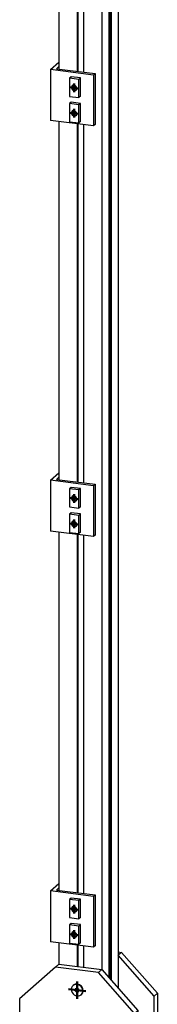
# Model space of a CAD drawing. Header units: millimetres. Extents: x 4464 to 5058, y 2900 to 3320.
# Tile 11 of 110: x 4519 to 4525, y 2975 to 3017. Entities that reach past the tile are written whole.
import ezdxf

# ---------------------------------------------------------------- set-up
doc = ezdxf.new("R2010")
doc.units = ezdxf.units.MM
doc.linetypes.add('STRICHPUNKT2', pattern=[18.5, 10, -4, 0.5, -4])
doc.layers.get('0').update_dxf_attribs({"linetype": 'CONTINUOUS'})
doc.layers.add('LE_ALL', color=7, linetype='CONTINUOUS', lineweight=50)
doc.layers.add('LE_RED', color=1, linetype='CONTINUOUS')

# ---------------------------------------------------------------- blocks, each defined once
blk = doc.blocks.new('Profiel 60x60_02880', base_point=(4520.62325692, 3064.25163737))
for p, q in [((4523.20119239, 3064.782084), (4523.20119237, 2975.36118016)), ((4520.62325692, 3064.25163737), (4520.6232569, 3015.10500074)), ((4521.42615423, 3064.15048181), (4521.42615422, 3015.00384519)), ((4521.44972446, 3064.14751224), (4521.44972444, 3015.00087562)), ((4522.49408561, 3064.15847444), (4522.49408559, 2976.16296389)), ((4522.79755227, 3064.42610687), (4522.79755225, 2975.81886504)), ((4522.83536477, 3064.45945437), (4522.83536475, 2975.77598969)), ((4522.89772573, 3064.51445156), (4522.89772571, 2975.70527901)), ((4521.69118829, 3064.11709066), (4521.69118828, 3014.97045404)), ((4520.6232569, 3012.83384331), (4520.6232569, 2997.34876379)), ((4521.42615422, 3012.73268776), (4521.42615421, 2997.24760824)), ((4521.44972444, 3012.72971819), (4521.44972444, 2997.24463867)), ((4521.69118828, 3012.69929661), (4521.69118828, 2997.21421709)), ((4520.6232569, 2995.07760636), (4520.6232569, 2979.5925191)), ((4521.42615421, 2994.97645081), (4521.42615421, 2979.49136355)), ((4521.44972444, 2994.97348124), (4521.44972444, 2979.48839398)), ((4521.69118828, 2994.94305966), (4521.69118827, 2979.45797239)), ((4520.62325689, 2977.32136167), (4520.62325689, 2976.39866615)), ((4521.42615421, 2977.22020612), (4521.42615421, 2976.29751059)), ((4521.44972443, 2977.21723655), (4521.44972443, 2976.29454102)), ((4521.69118827, 2977.18681497), (4521.69118827, 2976.26411944))]:
    blk.add_line(p, q)
blk = doc.blocks.new('Profiel 60x60_02879')
blk.add_blockref('Profiel 60x60_02880', (4520.62325692, 3064.25163737))
blk = doc.blocks.new('Plaatwerk D_ 12_02963', base_point=(4524.57479753, 2973.47081866))
for p, q in [((4523.34261373, 2976.91129536), (4523.20119237, 2976.78657345)), ((4524.90163764, 2975.14352841), (4524.76021628, 2975.0188065))]:
    blk.add_line(p, q)
for points in [[(4523.20119237, 2976.92911278), (4523.34261373, 2976.91129536), (4524.90163764, 2975.14352841), (4524.90163764, 2973.57218001), (4524.76021628, 2973.4474581)], [(4524.57479753, 2973.47081866), (4524.76021628, 2973.4474581), (4524.76021628, 2975.0188065), (4523.20119237, 2976.78657345)]]:
    blk.add_lwpolyline(points)
blk = doc.blocks.new('Plaatwerk D_ 12_02962')
blk.add_blockref('Plaatwerk D_ 12_02963', (4524.57479753, 2973.47081866))
blk = doc.blocks.new('Plaatwerk D_ 12_02965', base_point=(4521.21606255, 2975.504263))
for p, q in [((4520.48183554, 2976.27394423), (4520.62325689, 2976.39866615)), ((4520.62325689, 2976.39866615), (4522.49408559, 2976.16296389)), ((4522.35266423, 2976.03824197), (4522.49408559, 2976.16296389)), ((4522.49408559, 2976.16296389), (4524.0531095, 2974.39519693)), ((4523.91168814, 2974.27047502), (4524.0531095, 2974.39519693)), ((4524.0531095, 2974.39519693), (4524.0531095, 2972.82384853))]:
    blk.add_line(p, q)
blk.add_lwpolyline([(4523.91168814, 2972.69912662), (4523.91168814, 2974.27047502), (4522.35266423, 2976.03824197), (4520.48183554, 2976.27394423), (4518.92281163, 2974.89901438), (4518.92281163, 2973.32766598), (4523.91168814, 2972.69912662), (4524.0531095, 2972.82384853)])
blk.add_ellipse((4521.41724988, 2975.276138), major_axis=(0.20118734, -0.228125), ratio=0.8819171, start_param=0, end_param=6.28318531)
blk = doc.blocks.new('_02967', base_point=(4521.38189455, 2975.24495752))
at = {"layer": 'LE_ALL', "color": 1, "linetype": 'STRICHPUNKT2'}
for p, q in [((4521.41724988, 2975.276138), (4521.41724988, 2975.65718999)), ((4521.41724988, 2975.276138), (4521.03918659, 2975.3237695)), ((4521.38189455, 2975.24495752), (4521.45260522, 2975.30731848)), ((4521.41724988, 2975.276138), (4521.41724988, 2974.89508601)), ((4521.41724988, 2975.276138), (4521.79531318, 2975.2285065))]:
    blk.add_line(p, q, dxfattribs=at)
blk = doc.blocks.new('_02966')
blk.add_blockref('_02967', (4521.38189455, 2975.24495752))
blk = doc.blocks.new('Plaatwerk D_ 12_02964')
for name, p in [('Plaatwerk D_ 12_02965', (4521.21606255, 2975.504263)), ('_02966', (0, 0))]:
    blk.add_blockref(name, p)
blk = doc.blocks.new('Verzonken kopbout (DIN 7991_ISO 10642)-M8x20_02987', base_point=(4521.33929869, 2975.33131985))
for p, q in [((4521.25218017, 2975.48611575), (4521.24086646, 2975.476138)), ((4521.45260522, 2975.21659663), (4521.41724988, 2975.18541616)), ((4521.60494701, 2975.08611575), (4521.5936333, 2975.076138))]:
    blk.add_line(p, q)
blk.add_lwpolyline([(4521.33929869, 2975.33131985), (4521.33929869, 2975.240598), (4521.41724988, 2975.18541616), (4521.49520108, 2975.22095615), (4521.49520108, 2975.31167799), (4521.41724988, 2975.36685984)], close=True)
for points in [[(4521.37465403, 2975.34743927), (4521.37465403, 2975.27177848), (4521.33929869, 2975.240598)], [(4521.37465403, 2975.27177848), (4521.45260522, 2975.21659663), (4521.49520108, 2975.2360172)]]:
    blk.add_lwpolyline(points)
for centre, start_param, end_param in [((4521.42856359, 2975.28611575), 0, 3.14159265), ((4521.41724988, 2975.276138), 3.14159265, 6.28318531), ((4521.41724988, 2975.276138), 0, 3.14159265)]:
    blk.add_ellipse(centre, major_axis=(0.17638342, -0.2), ratio=0.8819171, start_param=start_param, end_param=end_param)
blk = doc.blocks.new('Verzonken kopbout (DIN 7991_ISO 10642)-M8x20_02986')
blk.add_blockref('Verzonken kopbout (DIN 7991_ISO 10642)-M8x20_02987', (4521.33929869, 2975.33131985))
blk = doc.blocks.new('Montage baluster_02985')
blk.add_blockref('Verzonken kopbout (DIN 7991_ISO 10642)-M8x20_02986', (0, 0))
blk = doc.blocks.new('Schoren + montage_02961')
for name in ['Plaatwerk D_ 12_02962', 'Plaatwerk D_ 12_02964', 'Montage baluster_02985']:
    blk.add_blockref(name, (0, 0))
blk = doc.blocks.new('Hoeklijn 60x60x6_03019', base_point=(4520.6232569, 3015.21190306))
for p, q in [((4520.2593995, 3015.0795728), (4520.2593995, 3012.87968504)), ((4522.1302282, 3014.84387054), (4522.1302282, 3012.64398278)), ((4522.20093888, 3014.9062315), (4522.20093887, 3012.70634373)), ((4522.1302282, 3012.64398278), (4520.2593995, 3012.87968504)), ((4522.20093887, 3012.70634373), (4522.1302282, 3012.64398278))]:
    blk.add_line(p, q)
blk.add_lwpolyline([(4520.6232569, 3015.21190306), (4520.51719305, 3015.11836353), (4522.20093888, 3014.9062315), (4522.1302282, 3014.84387054), (4520.2593995, 3015.0795728), (4520.6232569, 3015.40046487)])
blk = doc.blocks.new('Hoeklijn 60x60x6_03018')
blk.add_blockref('Hoeklijn 60x60x6_03019', (4520.6232569, 3015.21190306))
blk = doc.blocks.new('1011-2 Moerblok M8 SMALL_03022', base_point=(4521.32384864, 3014.40997298))
for p, q in [((4521.15945851, 3014.77340635), (4521.08874783, 3014.7110454)), ((4521.56480473, 3014.72233753), (4521.15945851, 3014.77340635)), ((4521.08874783, 3014.7110454), (4521.08874783, 3013.9253712)), ((4521.49409405, 3014.65997657), (4521.08874783, 3014.7110454)), ((4521.49409405, 3013.87430237), (4521.49409405, 3014.65997657)), ((4521.08874783, 3013.9253712), (4521.49409405, 3013.87430237)), ((4521.56480473, 3013.93666333), (4521.49409405, 3013.87430237))]:
    blk.add_line(p, q)
blk.add_lwpolyline([(4521.56480473, 3013.93666333), (4521.56480473, 3014.72233753), (4521.49409405, 3014.65997657)])
at = {"layer": 'LE_RED'}
for start_param, end_param in [(3.14159265, 6.283185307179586), (2.09317229, 3.14159265), (0, 0.52237596)]:
    blk.add_ellipse((4521.29142094, 3014.29267388), major_axis=(0.08819171, -0.1), ratio=0.8819171, start_param=start_param, end_param=end_param, dxfattribs=at)
blk = doc.blocks.new('DIN 13-M8_03024', base_point=(4521.21645799, 3014.37767388))
for start_param, end_param in [(3.14159265, 6.283185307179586), (0, 3.14159265)]:
    blk.add_ellipse((4521.29142094, 3014.29267388), major_axis=(0.07496294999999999, -0.08499999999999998), ratio=0.8819171, start_param=start_param, end_param=end_param)
at = {"layer": 'LE_RED'}
for start_param, end_param in [(3.14159265, 6.283185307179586), (2.09317229, 3.14159265), (0, 0.52237596)]:
    blk.add_ellipse((4521.29142094, 3014.29267388), major_axis=(0.08819171, -0.1), ratio=0.8819171, start_param=start_param, end_param=end_param, dxfattribs=at)
blk = doc.blocks.new('DIN 13-M8_03023')
blk.add_blockref('DIN 13-M8_03024', (4521.21645799, 3014.37767388))
blk = doc.blocks.new('_03026', base_point=(4521.26785072, 3014.2718869))
at = {"layer": 'LE_ALL', "color": 1, "linetype": 'STRICHPUNKT2'}
for q in [(4521.10433807, 3014.31624411), (4521.29142094, 3014.10411208), (4521.47850381, 3014.26910366)]:
    blk.add_line((4521.29142094, 3014.29267388), q, dxfattribs=at)
blk.add_lwpolyline([(4521.26785072, 3014.2718869), (4521.29142094, 3014.29267388), (4521.29142094, 3014.48123569)], dxfattribs=at)
blk = doc.blocks.new('_03025')
blk.add_blockref('_03026', (4521.26785072, 3014.2718869))
blk = doc.blocks.new('1011-2 Moerblok M8 SMALL_03021')
for name, p in [('1011-2 Moerblok M8 SMALL_03022', (4521.32384864, 3014.40997298)), ('_03025', (0, 0)), ('DIN 13-M8_03023', (0, 0))]:
    blk.add_blockref(name, p)
blk = doc.blocks.new('Zeskant tapbout-M8x16 (DIN 933)_03028', base_point=(4521.36983603, 3014.21088654))
blk.add_ellipse((4521.29849201, 3014.29890999), major_axis=(0.07496294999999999, -0.08499999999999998), ratio=0.8819171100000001, start_param=3.18877425, end_param=6.23600425)
blk = doc.blocks.new('GEWINDE_03030', base_point=(4521.19247839, 3014.31226645))
at = {"layer": 'LE_RED'}
for start_param, end_param in [(3.18877425, 3.92699083), (3.92699083, 6.2360043)]:
    blk.add_ellipse((4521.29849201, 3014.29890999), major_axis=(0.07496294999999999, -0.08499999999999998), ratio=0.8819171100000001, start_param=start_param, end_param=end_param, dxfattribs=at)
blk = doc.blocks.new('GEWINDE_03029')
blk.add_blockref('GEWINDE_03030', (4521.19247839, 3014.31226645))
blk = doc.blocks.new('Zeskant tapbout-M8x16 (DIN 933)_03027')
for name, p in [('Zeskant tapbout-M8x16 (DIN 933)_03028', (4521.36983603, 3014.21088654)), ('GEWINDE_03029', (0, 0))]:
    blk.add_blockref(name, p)
blk = doc.blocks.new('Montage scherm_03020')
for name in ['1011-2 Moerblok M8 SMALL_03021', 'Zeskant tapbout-M8x16 (DIN 933)_03027']:
    blk.add_blockref(name, (0, 0))
blk = doc.blocks.new('1011-2 Moerblok M8 SMALL_03033', base_point=(4521.32384864, 3013.3100291))
for p, q in [((4521.15945851, 3013.67346247), (4521.08874783, 3013.61110151)), ((4521.08874783, 3013.61110151), (4521.08874783, 3012.82542731)), ((4521.49409405, 3013.56003269), (4521.08874783, 3013.61110151)), ((4521.56480473, 3013.62239365), (4521.15945851, 3013.67346247)), ((4521.49409405, 3012.77435849), (4521.49409405, 3013.56003269)), ((4521.08874783, 3012.82542731), (4521.49409405, 3012.77435849)), ((4521.56480473, 3012.83671945), (4521.49409405, 3012.77435849))]:
    blk.add_line(p, q)
blk.add_lwpolyline([(4521.56480473, 3012.83671945), (4521.56480473, 3013.62239365), (4521.49409405, 3013.56003269)])
at = {"layer": 'LE_RED'}
for start_param, end_param in [(3.14159265, 6.283185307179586), (2.09317229, 3.14159265), (6.28318531, 6.805561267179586)]:
    blk.add_ellipse((4521.29142094, 3013.19273), major_axis=(0.08819171, -0.1), ratio=0.8819171, start_param=start_param, end_param=end_param, dxfattribs=at)
blk = doc.blocks.new('DIN 13-M8_03035', base_point=(4521.21645799, 3013.27773))
for start_param, end_param in [(3.14159265, 6.283185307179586), (0, 3.14159265)]:
    blk.add_ellipse((4521.29142094, 3013.19273), major_axis=(0.07496294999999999, -0.08499999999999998), ratio=0.8819171, start_param=start_param, end_param=end_param)
at = {"layer": 'LE_RED'}
for start_param, end_param in [(3.14159265, 6.283185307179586), (2.09317229, 3.14159265), (6.28318531, 6.805561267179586)]:
    blk.add_ellipse((4521.29142094, 3013.19273), major_axis=(0.08819171, -0.1), ratio=0.8819171, start_param=start_param, end_param=end_param, dxfattribs=at)
blk = doc.blocks.new('DIN 13-M8_03034')
blk.add_blockref('DIN 13-M8_03035', (4521.21645799, 3013.27773))
blk = doc.blocks.new('_03037', base_point=(4521.26785072, 3013.17194302))
at = {"layer": 'LE_ALL', "color": 1, "linetype": 'STRICHPUNKT2'}
for q in [(4521.10433807, 3013.21630023), (4521.29142094, 3013.00416819), (4521.47850381, 3013.16915978)]:
    blk.add_line((4521.29142094, 3013.19273), q, dxfattribs=at)
blk.add_lwpolyline([(4521.26785072, 3013.17194302), (4521.29142094, 3013.19273), (4521.29142094, 3013.38129181)], dxfattribs=at)
blk = doc.blocks.new('_03036')
blk.add_blockref('_03037', (4521.26785072, 3013.17194302))
blk = doc.blocks.new('1011-2 Moerblok M8 SMALL_03032')
for name, p in [('1011-2 Moerblok M8 SMALL_03033', (4521.32384864, 3013.3100291)), ('_03036', (0, 0)), ('DIN 13-M8_03034', (0, 0))]:
    blk.add_blockref(name, p)
blk = doc.blocks.new('Zeskant tapbout-M8x16 (DIN 933)_03039', base_point=(4521.36983603, 3013.11094266))
blk.add_ellipse((4521.29849201, 3013.19896611), major_axis=(0.07496294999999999, -0.08499999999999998), ratio=0.8819171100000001, start_param=3.18877425, end_param=6.23600425)
blk = doc.blocks.new('GEWINDE_03041', base_point=(4521.19247839, 3013.21232257))
at = {"layer": 'LE_RED'}
for start_param, end_param in [(3.18877425, 3.92699083), (3.92699083, 6.2360043)]:
    blk.add_ellipse((4521.29849201, 3013.19896611), major_axis=(0.07496294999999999, -0.08499999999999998), ratio=0.8819171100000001, start_param=start_param, end_param=end_param, dxfattribs=at)
blk = doc.blocks.new('GEWINDE_03040')
blk.add_blockref('GEWINDE_03041', (4521.19247839, 3013.21232257))
blk = doc.blocks.new('Zeskant tapbout-M8x16 (DIN 933)_03038')
for name, p in [('Zeskant tapbout-M8x16 (DIN 933)_03039', (4521.36983603, 3013.11094266)), ('GEWINDE_03040', (0, 0))]:
    blk.add_blockref(name, p)
blk = doc.blocks.new('Montage scherm_03031')
for name in ['1011-2 Moerblok M8 SMALL_03032', 'Zeskant tapbout-M8x16 (DIN 933)_03038']:
    blk.add_blockref(name, (0, 0))
blk = doc.blocks.new('Bevestigingshoeklijn_03016')
for name in ['Hoeklijn 60x60x6_03018', 'Montage scherm_03020', 'Montage scherm_03031']:
    blk.add_blockref(name, (0, 0))
blk = doc.blocks.new('Hoeklijn 60x60x6_03045', base_point=(4520.6232569, 2997.45566611))
for p, q in [((4520.2593995, 2997.32333585), (4520.2593995, 2995.12344809)), ((4522.13022819, 2997.08763359), (4522.13022819, 2994.88774583)), ((4522.20093887, 2997.14999455), (4522.20093887, 2994.95010678)), ((4522.13022819, 2994.88774583), (4520.2593995, 2995.12344809)), ((4522.20093887, 2994.95010678), (4522.13022819, 2994.88774583))]:
    blk.add_line(p, q)
blk.add_lwpolyline([(4520.6232569, 2997.45566611), (4520.51719305, 2997.36212658), (4522.20093887, 2997.14999455), (4522.13022819, 2997.08763359), (4520.2593995, 2997.32333585), (4520.6232569, 2997.64422792)])
blk = doc.blocks.new('Hoeklijn 60x60x6_03044')
blk.add_blockref('Hoeklijn 60x60x6_03045', (4520.6232569, 2997.45566611))
blk = doc.blocks.new('1011-2 Moerblok M8 SMALL_03048', base_point=(4521.32384863, 2996.65373603))
for p, q in [((4521.15945851, 2997.0171694), (4521.08874783, 2996.95480845)), ((4521.08874783, 2996.95480845), (4521.08874783, 2996.16913425)), ((4521.49409405, 2996.90373962), (4521.08874783, 2996.95480845)), ((4521.56480472, 2996.96610058), (4521.15945851, 2997.0171694)), ((4521.49409405, 2996.11806542), (4521.49409405, 2996.90373962)), ((4521.08874783, 2996.16913425), (4521.49409405, 2996.11806542)), ((4521.56480472, 2996.18042638), (4521.49409405, 2996.11806542))]:
    blk.add_line(p, q)
blk.add_lwpolyline([(4521.56480472, 2996.18042638), (4521.56480472, 2996.96610058), (4521.49409405, 2996.90373962)])
at = {"layer": 'LE_RED'}
for start_param, end_param in [(3.14159265, 6.283185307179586), (2.09317229, 3.14159265), (6.28318531, 6.805561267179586)]:
    blk.add_ellipse((4521.29142094, 2996.53643693), major_axis=(0.08819171, -0.1), ratio=0.8819171, start_param=start_param, end_param=end_param, dxfattribs=at)
blk = doc.blocks.new('DIN 13-M8_03050', base_point=(4521.21645798, 2996.62143693))
for start_param, end_param in [(3.14159265, 6.283185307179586), (6.28318531, 9.424777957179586)]:
    blk.add_ellipse((4521.29142094, 2996.53643693), major_axis=(0.07496294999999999, -0.08499999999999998), ratio=0.8819171, start_param=start_param, end_param=end_param)
at = {"layer": 'LE_RED'}
for start_param, end_param in [(3.14159265, 6.283185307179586), (2.09317229, 3.14159265), (6.28318531, 6.805561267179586)]:
    blk.add_ellipse((4521.29142094, 2996.53643693), major_axis=(0.08819171, -0.1), ratio=0.8819171, start_param=start_param, end_param=end_param, dxfattribs=at)
blk = doc.blocks.new('DIN 13-M8_03049')
blk.add_blockref('DIN 13-M8_03050', (4521.21645798, 2996.62143693))
blk = doc.blocks.new('_03052', base_point=(4521.26785071, 2996.51564995))
at = {"layer": 'LE_ALL', "color": 1, "linetype": 'STRICHPUNKT2'}
for q in [(4521.10433807, 2996.56000716), (4521.29142094, 2996.34787513), (4521.47850381, 2996.51286671)]:
    blk.add_line((4521.29142094, 2996.53643693), q, dxfattribs=at)
blk.add_lwpolyline([(4521.26785071, 2996.51564995), (4521.29142094, 2996.53643693), (4521.29142094, 2996.72499874)], dxfattribs=at)
blk = doc.blocks.new('_03051')
blk.add_blockref('_03052', (4521.26785071, 2996.51564995))
blk = doc.blocks.new('1011-2 Moerblok M8 SMALL_03047')
for name, p in [('1011-2 Moerblok M8 SMALL_03048', (4521.32384863, 2996.65373603)), ('_03051', (0, 0)), ('DIN 13-M8_03049', (0, 0))]:
    blk.add_blockref(name, p)
blk = doc.blocks.new('Zeskant tapbout-M8x16 (DIN 933)_03054', base_point=(4521.36983602, 2996.45464959))
blk.add_ellipse((4521.29849201, 2996.54267304), major_axis=(0.07496294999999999, -0.08499999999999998), ratio=0.8819171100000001, start_param=3.18877425, end_param=6.23600425)
blk = doc.blocks.new('GEWINDE_03056', base_point=(4521.19247838, 2996.5560295))
at = {"layer": 'LE_RED'}
for start_param, end_param in [(3.18877425, 3.92699083), (3.92699083, 6.2360043)]:
    blk.add_ellipse((4521.29849201, 2996.54267304), major_axis=(0.07496294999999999, -0.08499999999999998), ratio=0.8819171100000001, start_param=start_param, end_param=end_param, dxfattribs=at)
blk = doc.blocks.new('GEWINDE_03055')
blk.add_blockref('GEWINDE_03056', (4521.19247838, 2996.5560295))
blk = doc.blocks.new('Zeskant tapbout-M8x16 (DIN 933)_03053')
for name, p in [('Zeskant tapbout-M8x16 (DIN 933)_03054', (4521.36983602, 2996.45464959)), ('GEWINDE_03055', (0, 0))]:
    blk.add_blockref(name, p)
blk = doc.blocks.new('Montage scherm_03046')
for name in ['1011-2 Moerblok M8 SMALL_03047', 'Zeskant tapbout-M8x16 (DIN 933)_03053']:
    blk.add_blockref(name, (0, 0))
blk = doc.blocks.new('1011-2 Moerblok M8 SMALL_03059', base_point=(4521.32384863, 2995.55379215))
for p, q in [((4521.15945851, 2995.91722552), (4521.08874783, 2995.85486456)), ((4521.08874783, 2995.85486456), (4521.08874783, 2995.06919036)), ((4521.49409405, 2995.80379574), (4521.08874783, 2995.85486456)), ((4521.56480472, 2995.8661567), (4521.15945851, 2995.91722552)), ((4521.49409405, 2995.01812154), (4521.49409405, 2995.80379574)), ((4521.08874783, 2995.06919036), (4521.49409405, 2995.01812154)), ((4521.56480472, 2995.0804825), (4521.49409405, 2995.01812154))]:
    blk.add_line(p, q)
blk.add_lwpolyline([(4521.56480472, 2995.0804825), (4521.56480472, 2995.8661567), (4521.49409405, 2995.80379574)])
at = {"layer": 'LE_RED'}
for start_param, end_param in [(3.14159265, 6.28318531), (2.09317229, 3.14159265), (0, 0.52237596)]:
    blk.add_ellipse((4521.29142094, 2995.43649305), major_axis=(0.08819171, -0.1), ratio=0.8819171, start_param=start_param, end_param=end_param, dxfattribs=at)
blk = doc.blocks.new('DIN 13-M8_03061', base_point=(4521.21645798, 2995.52149305))
for start_param, end_param in [(3.14159265, 6.283185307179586), (6.28318531, 9.424777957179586)]:
    blk.add_ellipse((4521.29142094, 2995.43649305), major_axis=(0.07496294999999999, -0.08499999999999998), ratio=0.8819171, start_param=start_param, end_param=end_param)
at = {"layer": 'LE_RED'}
for start_param, end_param in [(3.14159265, 6.28318531), (2.09317229, 3.14159265), (0, 0.52237596)]:
    blk.add_ellipse((4521.29142094, 2995.43649305), major_axis=(0.08819171, -0.1), ratio=0.8819171, start_param=start_param, end_param=end_param, dxfattribs=at)
blk = doc.blocks.new('DIN 13-M8_03060')
blk.add_blockref('DIN 13-M8_03061', (4521.21645798, 2995.52149305))
blk = doc.blocks.new('_03063', base_point=(4521.26785071, 2995.41570607))
at = {"layer": 'LE_ALL', "color": 1, "linetype": 'STRICHPUNKT2'}
for q in [(4521.10433807, 2995.46006328), (4521.29142094, 2995.24793124), (4521.47850381, 2995.41292283)]:
    blk.add_line((4521.29142094, 2995.43649305), q, dxfattribs=at)
blk.add_lwpolyline([(4521.26785071, 2995.41570607), (4521.29142094, 2995.43649305), (4521.29142094, 2995.62505486)], dxfattribs=at)
blk = doc.blocks.new('_03062')
blk.add_blockref('_03063', (4521.26785071, 2995.41570607))
blk = doc.blocks.new('1011-2 Moerblok M8 SMALL_03058')
for name, p in [('1011-2 Moerblok M8 SMALL_03059', (4521.32384863, 2995.55379215)), ('_03062', (0, 0)), ('DIN 13-M8_03060', (0, 0))]:
    blk.add_blockref(name, p)
blk = doc.blocks.new('Zeskant tapbout-M8x16 (DIN 933)_03065', base_point=(4521.36983602, 2995.35470571))
blk.add_ellipse((4521.29849201, 2995.44272916), major_axis=(0.07496294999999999, -0.08499999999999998), ratio=0.8819171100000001, start_param=3.18877425, end_param=6.23600425)
blk = doc.blocks.new('GEWINDE_03067', base_point=(4521.19247838, 2995.45608562))
at = {"layer": 'LE_RED'}
for start_param, end_param in [(3.18877425, 3.92699083), (3.92699083, 6.2360043)]:
    blk.add_ellipse((4521.29849201, 2995.44272916), major_axis=(0.07496294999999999, -0.08499999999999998), ratio=0.8819171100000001, start_param=start_param, end_param=end_param, dxfattribs=at)
blk = doc.blocks.new('GEWINDE_03066')
blk.add_blockref('GEWINDE_03067', (4521.19247838, 2995.45608562))
blk = doc.blocks.new('Zeskant tapbout-M8x16 (DIN 933)_03064')
for name, p in [('Zeskant tapbout-M8x16 (DIN 933)_03065', (4521.36983602, 2995.35470571)), ('GEWINDE_03066', (0, 0))]:
    blk.add_blockref(name, p)
blk = doc.blocks.new('Montage scherm_03057')
for name in ['1011-2 Moerblok M8 SMALL_03058', 'Zeskant tapbout-M8x16 (DIN 933)_03064']:
    blk.add_blockref(name, (0, 0))
blk = doc.blocks.new('Bevestigingshoeklijn_03042')
for name in ['Hoeklijn 60x60x6_03044', 'Montage scherm_03046', 'Montage scherm_03057']:
    blk.add_blockref(name, (0, 0))
blk = doc.blocks.new('Hoeklijn 60x60x6_03071', base_point=(4520.6232569, 2979.69942142))
for p, q in [((4520.25939949, 2979.56709116), (4520.25939949, 2977.3672034)), ((4522.13022819, 2979.3313889), (4522.13022819, 2977.13150114)), ((4522.20093886, 2979.39374986), (4522.20093886, 2977.19386209)), ((4522.13022819, 2977.13150114), (4520.25939949, 2977.3672034)), ((4522.20093886, 2977.19386209), (4522.13022819, 2977.13150114))]:
    blk.add_line(p, q)
blk.add_lwpolyline([(4520.6232569, 2979.69942142), (4520.51719304, 2979.60588189), (4522.20093886, 2979.39374986), (4522.13022819, 2979.3313889), (4520.25939949, 2979.56709116), (4520.6232569, 2979.88798323)])
blk = doc.blocks.new('Hoeklijn 60x60x6_03070')
blk.add_blockref('Hoeklijn 60x60x6_03071', (4520.6232569, 2979.69942142))
blk = doc.blocks.new('1011-2 Moerblok M8 SMALL_03074', base_point=(4521.32384863, 2978.89749134))
for p, q in [((4521.1594585, 2979.26092471), (4521.08874782, 2979.19856376)), ((4521.08874782, 2979.19856376), (4521.08874782, 2978.41288955)), ((4521.49409404, 2979.14749493), (4521.08874782, 2979.19856376)), ((4521.56480472, 2979.20985589), (4521.1594585, 2979.26092471)), ((4521.49409404, 2978.36182073), (4521.49409404, 2979.14749493)), ((4521.08874782, 2978.41288955), (4521.49409404, 2978.36182073)), ((4521.56480472, 2978.42418169), (4521.49409404, 2978.36182073))]:
    blk.add_line(p, q)
blk.add_lwpolyline([(4521.56480472, 2978.42418169), (4521.56480472, 2979.20985589), (4521.49409404, 2979.14749493)])
at = {"layer": 'LE_RED'}
for start_param, end_param in [(3.14159265, 6.283185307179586), (2.09317229, 3.14159265), (6.28318531, 6.805561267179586)]:
    blk.add_ellipse((4521.29142093, 2978.78019224), major_axis=(0.08819171, -0.1), ratio=0.8819171, start_param=start_param, end_param=end_param, dxfattribs=at)
blk = doc.blocks.new('DIN 13-M8_03076', base_point=(4521.21645798, 2978.86519224))
for start_param, end_param in [(3.14159265, 6.283185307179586), (6.28318531, 9.424777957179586)]:
    blk.add_ellipse((4521.29142093, 2978.78019224), major_axis=(0.07496294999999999, -0.08499999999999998), ratio=0.8819171, start_param=start_param, end_param=end_param)
at = {"layer": 'LE_RED'}
for start_param, end_param in [(3.14159265, 6.283185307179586), (2.09317229, 3.14159265), (6.28318531, 6.805561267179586)]:
    blk.add_ellipse((4521.29142093, 2978.78019224), major_axis=(0.08819171, -0.1), ratio=0.8819171, start_param=start_param, end_param=end_param, dxfattribs=at)
blk = doc.blocks.new('DIN 13-M8_03075')
blk.add_blockref('DIN 13-M8_03076', (4521.21645798, 2978.86519224))
blk = doc.blocks.new('_03078', base_point=(4521.26785071, 2978.75940526))
at = {"layer": 'LE_ALL', "color": 1, "linetype": 'STRICHPUNKT2'}
for q in [(4521.10433806, 2978.80376247), (4521.29142093, 2978.59163044), (4521.4785038, 2978.75662202)]:
    blk.add_line((4521.29142093, 2978.78019224), q, dxfattribs=at)
blk.add_lwpolyline([(4521.26785071, 2978.75940526), (4521.29142093, 2978.78019224), (4521.29142093, 2978.96875405)], dxfattribs=at)
blk = doc.blocks.new('_03077')
blk.add_blockref('_03078', (4521.26785071, 2978.75940526))
blk = doc.blocks.new('1011-2 Moerblok M8 SMALL_03073')
for name, p in [('1011-2 Moerblok M8 SMALL_03074', (4521.32384863, 2978.89749134)), ('_03077', (0, 0)), ('DIN 13-M8_03075', (0, 0))]:
    blk.add_blockref(name, p)
blk = doc.blocks.new('Zeskant tapbout-M8x16 (DIN 933)_03080', base_point=(4521.36983602, 2978.6984049))
blk.add_ellipse((4521.298492, 2978.78642835), major_axis=(0.07496294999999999, -0.08499999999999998), ratio=0.8819171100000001, start_param=3.18877425, end_param=6.23600425)
blk = doc.blocks.new('GEWINDE_03082', base_point=(4521.19247838, 2978.79978481))
at = {"layer": 'LE_RED'}
for start_param, end_param in [(3.18877425, 3.92699083), (3.92699083, 6.2360043)]:
    blk.add_ellipse((4521.298492, 2978.78642835), major_axis=(0.07496294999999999, -0.08499999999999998), ratio=0.8819171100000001, start_param=start_param, end_param=end_param, dxfattribs=at)
blk = doc.blocks.new('GEWINDE_03081')
blk.add_blockref('GEWINDE_03082', (4521.19247838, 2978.79978481))
blk = doc.blocks.new('Zeskant tapbout-M8x16 (DIN 933)_03079')
for name, p in [('Zeskant tapbout-M8x16 (DIN 933)_03080', (4521.36983602, 2978.6984049)), ('GEWINDE_03081', (0, 0))]:
    blk.add_blockref(name, p)
blk = doc.blocks.new('Montage scherm_03072')
for name in ['1011-2 Moerblok M8 SMALL_03073', 'Zeskant tapbout-M8x16 (DIN 933)_03079']:
    blk.add_blockref(name, (0, 0))
blk = doc.blocks.new('1011-2 Moerblok M8 SMALL_03085', base_point=(4521.32384863, 2977.79754746))
for p, q in [((4521.1594585, 2978.16098083), (4521.08874782, 2978.09861987)), ((4521.56480472, 2978.10991201), (4521.1594585, 2978.16098083)), ((4521.08874782, 2978.09861987), (4521.08874782, 2977.31294567)), ((4521.49409404, 2978.04755105), (4521.08874782, 2978.09861987)), ((4521.49409404, 2977.26187685), (4521.49409404, 2978.04755105)), ((4521.08874782, 2977.31294567), (4521.49409404, 2977.26187685)), ((4521.56480472, 2977.32423781), (4521.49409404, 2977.26187685))]:
    blk.add_line(p, q)
blk.add_lwpolyline([(4521.56480472, 2977.32423781), (4521.56480472, 2978.10991201), (4521.49409404, 2978.04755105)])
at = {"layer": 'LE_RED'}
for start_param, end_param in [(3.14159265, 6.28318531), (2.09317229, 3.14159265), (0, 0.52237596)]:
    blk.add_ellipse((4521.29142093, 2977.68024836), major_axis=(0.08819171, -0.1), ratio=0.8819171, start_param=start_param, end_param=end_param, dxfattribs=at)
blk = doc.blocks.new('DIN 13-M8_03087', base_point=(4521.21645798, 2977.76524836))
for start_param, end_param in [(3.14159265, 6.283185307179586), (0, 3.14159265)]:
    blk.add_ellipse((4521.29142093, 2977.68024836), major_axis=(0.07496294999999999, -0.08499999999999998), ratio=0.8819171, start_param=start_param, end_param=end_param)
at = {"layer": 'LE_RED'}
for start_param, end_param in [(3.14159265, 6.28318531), (2.09317229, 3.14159265), (0, 0.52237596)]:
    blk.add_ellipse((4521.29142093, 2977.68024836), major_axis=(0.08819171, -0.1), ratio=0.8819171, start_param=start_param, end_param=end_param, dxfattribs=at)
blk = doc.blocks.new('DIN 13-M8_03086')
blk.add_blockref('DIN 13-M8_03087', (4521.21645798, 2977.76524836))
blk = doc.blocks.new('_03089', base_point=(4521.26785071, 2977.65946138))
at = {"layer": 'LE_ALL', "color": 1, "linetype": 'STRICHPUNKT2'}
for q in [(4521.10433806, 2977.70381859), (4521.29142093, 2977.49168655), (4521.4785038, 2977.65667814)]:
    blk.add_line((4521.29142093, 2977.68024836), q, dxfattribs=at)
blk.add_lwpolyline([(4521.26785071, 2977.65946138), (4521.29142093, 2977.68024836), (4521.29142093, 2977.86881017)], dxfattribs=at)
blk = doc.blocks.new('_03088')
blk.add_blockref('_03089', (4521.26785071, 2977.65946138))
blk = doc.blocks.new('1011-2 Moerblok M8 SMALL_03084')
for name, p in [('1011-2 Moerblok M8 SMALL_03085', (4521.32384863, 2977.79754746)), ('_03088', (0, 0)), ('DIN 13-M8_03086', (0, 0))]:
    blk.add_blockref(name, p)
blk = doc.blocks.new('Zeskant tapbout-M8x16 (DIN 933)_03091', base_point=(4521.36983602, 2977.59846102))
blk.add_ellipse((4521.298492, 2977.68648447), major_axis=(0.07496294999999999, -0.08499999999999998), ratio=0.8819171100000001, start_param=3.18877425, end_param=6.23600425)
blk = doc.blocks.new('GEWINDE_03093', base_point=(4521.19247838, 2977.69984093))
at = {"layer": 'LE_RED'}
for start_param, end_param in [(3.18877425, 3.92699083), (3.92699083, 6.2360043)]:
    blk.add_ellipse((4521.298492, 2977.68648447), major_axis=(0.07496294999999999, -0.08499999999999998), ratio=0.8819171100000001, start_param=start_param, end_param=end_param, dxfattribs=at)
blk = doc.blocks.new('GEWINDE_03092')
blk.add_blockref('GEWINDE_03093', (4521.19247838, 2977.69984093))
blk = doc.blocks.new('Zeskant tapbout-M8x16 (DIN 933)_03090')
for name, p in [('Zeskant tapbout-M8x16 (DIN 933)_03091', (4521.36983602, 2977.59846102)), ('GEWINDE_03092', (0, 0))]:
    blk.add_blockref(name, p)
blk = doc.blocks.new('Montage scherm_03083')
for name in ['1011-2 Moerblok M8 SMALL_03084', 'Zeskant tapbout-M8x16 (DIN 933)_03090']:
    blk.add_blockref(name, (0, 0))
blk = doc.blocks.new('Bevestigingshoeklijn_03068')
for name in ['Hoeklijn 60x60x6_03070', 'Montage scherm_03072', 'Montage scherm_03083']:
    blk.add_blockref(name, (0, 0))
blk = doc.blocks.new('Losse delen_03015')
for name in ['Bevestigingshoeklijn_03016', 'Bevestigingshoeklijn_03042', 'Bevestigingshoeklijn_03068']:
    blk.add_blockref(name, (0, 0))
blk = doc.blocks.new('Eind koker - ihw op maat maken_02878')
for name in ['Profiel 60x60_02879', 'Losse delen_03015', 'Schoren + montage_02961']:
    blk.add_blockref(name, (0, 0))
blk = doc.blocks.new('_A3D0207_02745')
blk.add_blockref('Eind koker - ihw op maat maken_02878', (0, 0))
blk = doc.blocks.new('_ANS0207_02744')
blk.add_blockref('_A3D0207_02745', (0, 0))

msp = doc.modelspace()

# ---------------------------------------------------------------- block references
msp.add_blockref('_ANS0207_02744', (0, 0))

doc.saveas('drawing.dxf')
